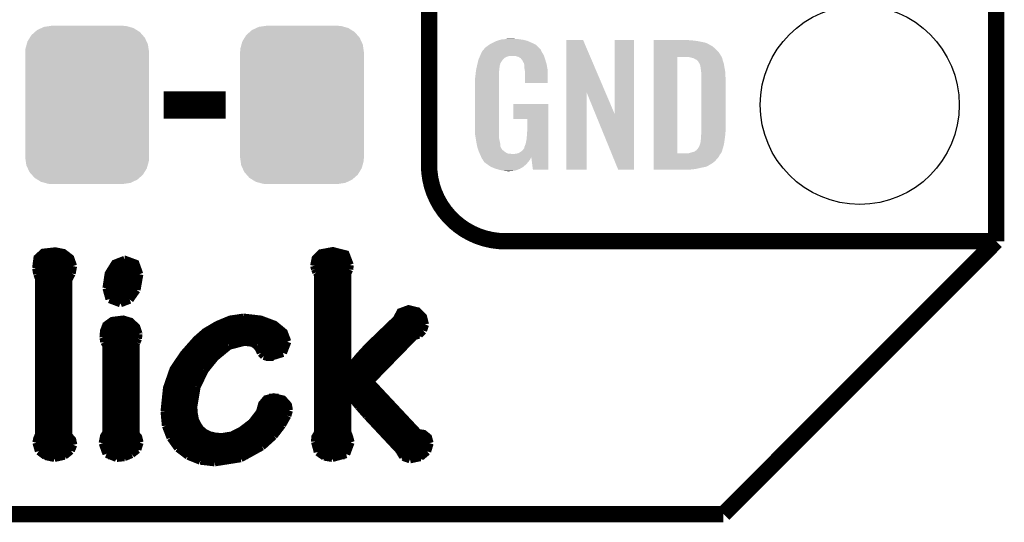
# Model space of a CAD drawing. Extents: x -0.05 to 0.95, y -0.15 to 1.54.
# Tile 14 of 44: x 0.59 to 0.95, y -0.15 to 0.03. Entities that reach past the tile are written whole.
import ezdxf

# ---------------------------------------------------------------- set-up
doc = ezdxf.new("R2010")
doc.units = 0
doc.layers.get('0').update_dxf_attribs({"linetype": 'CONTINUOUS'})
for name, color, linetype in [('HOD_CAP_2_CLICK_V101_GKO', 5, 'CONTINUOUS'), ('HOD_CAP_2_CLICK_V101_GTO', 14, 'CONTINUOUS'), ('HOD_CAP_2_CLICK_V101_GTS', 12, 'CONTINUOUS')]:
    doc.layers.add(name, color=color, linetype=linetype)

# ---------------------------------------------------------------- blocks, each defined once
blk = doc.blocks.new('CUSTOM_63')
for points in [[(-0.01584, 0.0286), (-0.01362, 0.02892), (0.01547, 0.0286), (0.01431, 0.02892)], [(-0.01362, 0.02892), (-0.0131, 0.029), (0.01431, 0.02892), (0.0131, 0.029)], [(-0.02103, 0.02464), (-0.02042, 0.02561), (0.02114, 0.02464), (0.02029, 0.02561)], [(-0.02042, 0.02561), (-0.01917, 0.02672), (0.02029, 0.02561), (0.01931, 0.02672)], [(-0.01917, 0.02672), (-0.01834, 0.02744), (0.01931, 0.02672), (0.01816, 0.02744)], [(-0.01834, 0.02744), (-0.01674, 0.02818), (0.01816, 0.02744), (0.01697, 0.02818)], [(-0.01674, 0.02818), (-0.01584, 0.0286), (0.01697, 0.02818), (0.01547, 0.0286)], [(-0.02262, 0.02061), (-0.0222, 0.02214), (0.02252, 0.02061), (0.0223, 0.02214)], [(-0.0222, 0.02214), (-0.02188, 0.02327), (0.0223, 0.02214), (0.02178, 0.02327)], [(-0.02188, 0.02327), (-0.02103, 0.02464), (0.02178, 0.02327), (0.02114, 0.02464)], [(-0.0227, 0.0194), (-0.02262, 0.02061), (0.0227, 0.0194), (0.02252, 0.02061)], [(-0.0227, -0.0194), (-0.0227, 0.0194), (0.0227, -0.0194), (0.0227, 0.0194)], [(-0.02252, -0.02061), (-0.0227, -0.0194), (0.02262, -0.02061), (0.0227, -0.0194)], [(-0.0223, -0.02214), (-0.02252, -0.02061), (0.0222, -0.02214), (0.02262, -0.02061)], [(-0.02178, -0.02327), (-0.0223, -0.02214), (0.02188, -0.02327), (0.0222, -0.02214)], [(-0.02114, -0.02464), (-0.02178, -0.02327), (0.02103, -0.02464), (0.02188, -0.02327)], [(-0.02029, -0.02561), (-0.02114, -0.02464), (0.02042, -0.02561), (0.02103, -0.02464)], [(-0.01931, -0.02672), (-0.02029, -0.02561), (0.01917, -0.02672), (0.02042, -0.02561)], [(-0.01816, -0.02744), (-0.01931, -0.02672), (0.01834, -0.02744), (0.01917, -0.02672)], [(-0.01697, -0.02818), (-0.01816, -0.02744), (0.01674, -0.02818), (0.01834, -0.02744)], [(-0.01547, -0.0286), (-0.01697, -0.02818), (0.01584, -0.0286), (0.01674, -0.02818)], [(-0.01431, -0.02892), (-0.01547, -0.0286), (0.01362, -0.02892), (0.01584, -0.0286)], [(-0.0131, -0.029), (-0.01431, -0.02892), (0.0131, -0.029), (0.01362, -0.02892)]]:
    blk.add_solid(points)
blk = doc.blocks.new('ROUND_15')
blk.add_circle((0, 0), 0.0365)

msp = doc.modelspace()

# ---------------------------------------------------------------- linework, layer by layer
at = {"layer": 'HOD_CAP_2_CLICK_V101_GKO', "const_width": 0.006}
for points in [[(0.95, -0.05), (0.95, 1.45)], [(0.85, -0.15), (0.95, -0.05)], [(-0.05, -0.15), (0.85, -0.15)]]:
    msp.add_lwpolyline(points, dxfattribs=at)
at = {"layer": 'HOD_CAP_2_CLICK_V101_GTO'}
for points, const_width in [([(0.742, -0.022), (0.742, 0.722)], 0.006), ([(0.6446, 0), (0.6674, 0)], 0.01), ([(0.77, -0.05), (0.95, -0.05)], 0.006), ([(0.8996, -0.05), (0.939, -0.05)], 0.006), ([(0.5979, -0.0599), (0.5984, -0.0561), (0.6005, -0.0542), (0.6049, -0.0537), (0.6079, -0.0543), (0.6104, -0.0562), (0.6114, -0.0591)], 0.003), ([(0.6999, -0.059), (0.7004, -0.0564), (0.7024, -0.0544), (0.7067, -0.0536), (0.7114, -0.0548), (0.7129, -0.0587)], 0.003), ([(0.5983, -0.0564), (0.6106, -0.0564)], 0.003), ([(0.6109, -0.0618), (0.6114, -0.0591)], 0.003), ([(0.6237, -0.0672), (0.6245, -0.0619), (0.6268, -0.0582), (0.6304, -0.0568)], 0.003), ([(0.6304, -0.0568), (0.6305, -0.0568), (0.6343, -0.0582), (0.6357, -0.0621)], 0.003), ([(0.6999, -0.059), (0.7002, -0.0602)], 0.003), ([(0.7004, -0.0564), (0.7125, -0.0564)], 0.003), ([(0.7127, -0.0603), (0.7129, -0.0587)], 0.003), ([(0.5979, -0.0594), (0.6114, -0.0594)], 0.003), ([(0.5979, -0.0599), (0.5983, -0.062)], 0.003), ([(0.5983, -0.062), (0.599, -0.0638)], 0.003), ([(0.5984, -0.0624), (0.6107, -0.0624)], 0.003), ([(0.6097, -0.0641), (0.6109, -0.0618)], 0.003), ([(0.6243, -0.0624), (0.6357, -0.0624)], 0.003), ([(0.6257, -0.0594), (0.6352, -0.0594)], 0.003), ([(0.6347, -0.0678), (0.6357, -0.0621)], 0.003), ([(0.7, -0.0594), (0.7128, -0.0594)], 0.003), ([(0.7002, -0.0602), (0.7007, -0.0614)], 0.003), ([(0.7002, -0.1235), (0.7003, -0.1218), (0.7013, -0.1201), (0.7013, -0.0622)], 0.003), ([(0.7007, -0.0614), (0.7013, -0.0622)], 0.003), ([(0.7013, -0.0624), (0.712, -0.0624)], 0.003), ([(0.712, -0.0617), (0.7127, -0.0603)], 0.003), ([(0.712, -0.0971), (0.712, -0.0617)], 0.003), ([(0.599, -0.1208), (0.599, -0.0638)], 0.003), ([(0.599, -0.0654), (0.6097, -0.0654)], 0.003), ([(0.6097, -0.1212), (0.6097, -0.0641)], 0.003), ([(0.6237, -0.0654), (0.6354, -0.0654)], 0.003), ([(0.7013, -0.0654), (0.712, -0.0654)], 0.003), ([(0.599, -0.0684), (0.6097, -0.0684)], 0.003), ([(0.6237, -0.0672), (0.6248, -0.0712)], 0.003), ([(0.6237, -0.0684), (0.6344, -0.0684)], 0.003), ([(0.6322, -0.0714), (0.6347, -0.0678)], 0.003), ([(0.7013, -0.0684), (0.712, -0.0684)], 0.003), ([(0.599, -0.0714), (0.6097, -0.0714)], 0.003), ([(0.6248, -0.0712), (0.6288, -0.0727)], 0.003), ([(0.6251, -0.0714), (0.6322, -0.0714)], 0.003), ([(0.6288, -0.0727), (0.6322, -0.0714)], 0.003), ([(0.7013, -0.0714), (0.712, -0.0714)], 0.003), ([(0.599, -0.0744), (0.6097, -0.0744)], 0.003), ([(0.7013, -0.0744), (0.712, -0.0744)], 0.003), ([(0.712, -0.0971), (0.7122, -0.0972), (0.7164, -0.0922), (0.7197, -0.0886), (0.7302, -0.0785), (0.7315, -0.076), (0.7345, -0.0749), (0.7378, -0.0757), (0.7398, -0.0778), (0.7405, -0.0805)], 0.003), ([(0.599, -0.0774), (0.6097, -0.0774)], 0.003), ([(0.599, -0.0804), (0.6097, -0.0804)], 0.003), ([(0.6226, -0.0853), (0.6228, -0.0829), (0.6236, -0.0808), (0.6258, -0.0792), (0.6298, -0.0787), (0.6325, -0.0795), (0.6346, -0.0815), (0.6354, -0.0839)], 0.003), ([(0.6239, -0.0804), (0.6336, -0.0804)], 0.003), ([(0.645, -0.1124), (0.6459, -0.1038), (0.6483, -0.0969), (0.6521, -0.0913), (0.6567, -0.0861), (0.6599, -0.0833), (0.6643, -0.0807), (0.6691, -0.0787), (0.6739, -0.078)], 0.003), ([(0.6648, -0.0804), (0.685, -0.0804)], 0.003), ([(0.6739, -0.078), (0.674, -0.078), (0.6802, -0.0787), (0.6853, -0.0806), (0.6887, -0.0834), (0.69, -0.0868)], 0.003), ([(0.7013, -0.0774), (0.712, -0.0774)], 0.003), ([(0.7013, -0.0804), (0.712, -0.0804)], 0.003), ([(0.7282, -0.0804), (0.7405, -0.0804)], 0.003), ([(0.7304, -0.0774), (0.7396, -0.0774)], 0.003), ([(0.7398, -0.0827), (0.7405, -0.0805)], 0.003), ([(0.599, -0.0834), (0.6097, -0.0834)], 0.003), ([(0.6227, -0.0834), (0.6354, -0.0834)], 0.003), ([(0.6352, -0.0857), (0.6354, -0.084)], 0.003), ([(0.6354, -0.084), (0.6354, -0.0839)], 0.003), ([(0.6598, -0.0834), (0.6887, -0.0834)], 0.003), ([(0.7013, -0.0834), (0.712, -0.0834)], 0.003), ([(0.7251, -0.0834), (0.7394, -0.0834)], 0.003), ([(0.7366, -0.0847), (0.7383, -0.0842)], 0.003), ([(0.7383, -0.0842), (0.7398, -0.0827)], 0.003), ([(0.599, -0.0864), (0.6097, -0.0864)], 0.003), ([(0.6226, -0.0853), (0.6229, -0.0869)], 0.003), ([(0.6227, -0.0864), (0.635, -0.0864)], 0.003), ([(0.6229, -0.0869), (0.6237, -0.0883)], 0.003), ([(0.6343, -0.0878), (0.6347, -0.087)], 0.003), ([(0.6343, -0.1206), (0.6343, -0.0878)], 0.003), ([(0.6347, -0.087), (0.6352, -0.0857)], 0.003), ([(0.6565, -0.0864), (0.6899, -0.0864)], 0.003), ([(0.6686, -0.0883), (0.6743, -0.0868)], 0.003), ([(0.6743, -0.0868), (0.6773, -0.0872)], 0.003), ([(0.6773, -0.0872), (0.6788, -0.0883)], 0.003), ([(0.6884, -0.0909), (0.69, -0.0868)], 0.003), ([(0.7013, -0.0864), (0.712, -0.0864)], 0.003), ([(0.7203, -0.1014), (0.7366, -0.0847)], 0.003), ([(0.722, -0.0864), (0.7349, -0.0864)], 0.003), ([(0.599, -0.0894), (0.6097, -0.0894)], 0.003), ([(0.6223, -0.124), (0.6228, -0.1215), (0.6237, -0.1201), (0.6237, -0.0883)], 0.003), ([(0.6237, -0.0894), (0.6343, -0.0894)], 0.003), ([(0.6537, -0.0894), (0.6669, -0.0894)], 0.003), ([(0.6635, -0.0925), (0.6686, -0.0883)], 0.003), ([(0.6788, -0.0883), (0.6797, -0.0895)], 0.003), ([(0.6796, -0.0894), (0.6894, -0.0894)], 0.003), ([(0.6797, -0.0895), (0.6803, -0.0909)], 0.003), ([(0.6803, -0.0909), (0.6814, -0.092)], 0.003), ([(0.6833, -0.0925), (0.6884, -0.0909)], 0.003), ([(0.7013, -0.0894), (0.712, -0.0894)], 0.003), ([(0.719, -0.0894), (0.732, -0.0894)], 0.003), ([(0.599, -0.0924), (0.6097, -0.0924)], 0.003), ([(0.6237, -0.0924), (0.6343, -0.0924)], 0.003), ([(0.6512, -0.0924), (0.6636, -0.0924)], 0.003), ([(0.6597, -0.0972), (0.6635, -0.0925)], 0.003), ([(0.6814, -0.092), (0.6833, -0.0925)], 0.003), ([(0.6822, -0.0924), (0.685, -0.0924)], 0.003), ([(0.7013, -0.0924), (0.712, -0.0924)], 0.003), ([(0.7163, -0.0924), (0.7291, -0.0924)], 0.003), ([(0.599, -0.0954), (0.6097, -0.0954)], 0.003), ([(0.599, -0.0984), (0.6097, -0.0984)], 0.003), ([(0.6237, -0.0954), (0.6343, -0.0954)], 0.003), ([(0.6237, -0.0984), (0.6343, -0.0984)], 0.003), ([(0.6476, -0.0984), (0.659, -0.0984)], 0.003), ([(0.6492, -0.0954), (0.661, -0.0954)], 0.003), ([(0.6567, -0.1034), (0.6597, -0.0972)], 0.003), ([(0.7013, -0.0954), (0.712, -0.0954)], 0.003), ([(0.7013, -0.0984), (0.7232, -0.0984)], 0.003), ([(0.7137, -0.0954), (0.7262, -0.0954)], 0.003), ([(0.599, -0.1014), (0.6097, -0.1014)], 0.003), ([(0.6237, -0.1014), (0.6343, -0.1014)], 0.003), ([(0.6465, -0.1014), (0.6575, -0.1014)], 0.003), ([(0.7013, -0.1014), (0.7203, -0.1014)], 0.003), ([(0.7203, -0.1014), (0.738, -0.1203), (0.74, -0.1206), (0.7416, -0.1219), (0.7422, -0.124)], 0.003), ([(0.599, -0.1044), (0.6097, -0.1044)], 0.003), ([(0.6237, -0.1044), (0.6343, -0.1044)], 0.003), ([(0.6457, -0.1044), (0.6564, -0.1044)], 0.003), ([(0.6555, -0.1107), (0.6567, -0.1034)], 0.003), ([(0.7013, -0.1044), (0.7231, -0.1044)], 0.003), ([(0.712, -0.1057), (0.7122, -0.1056)], 0.003), ([(0.712, -0.1199), (0.712, -0.1057)], 0.003), ([(0.7122, -0.1056), (0.7162, -0.1105)], 0.003), ([(0.599, -0.1074), (0.6097, -0.1074)], 0.003), ([(0.6237, -0.1074), (0.6343, -0.1074)], 0.003), ([(0.6452, -0.1074), (0.6557, -0.1074)], 0.003), ([(0.6555, -0.1107), (0.6557, -0.1132), (0.6561, -0.1154), (0.657, -0.1173), (0.6581, -0.1189), (0.6596, -0.1202), (0.6614, -0.1211), (0.6635, -0.1216), (0.6659, -0.1218), (0.6697, -0.1212), (0.6732, -0.1194), (0.677, -0.1165), (0.68, -0.1126), (0.6808, -0.1097), (0.6823, -0.1079), (0.685, -0.1072), (0.6884, -0.108), (0.6902, -0.11), (0.6906, -0.112)], 0.003), ([(0.6833, -0.1074), (0.6869, -0.1074)], 0.003), ([(0.7013, -0.1074), (0.712, -0.1074)], 0.003), ([(0.7136, -0.1074), (0.7259, -0.1074)], 0.003), ([(0.599, -0.1104), (0.6097, -0.1104)], 0.003), ([(0.599, -0.1134), (0.6097, -0.1134)], 0.003), ([(0.6237, -0.1104), (0.6343, -0.1104)], 0.003), ([(0.6237, -0.1134), (0.6343, -0.1134)], 0.003), ([(0.645, -0.1104), (0.6555, -0.1104)], 0.003), ([(0.645, -0.1124), (0.6455, -0.1176)], 0.003), ([(0.645, -0.1134), (0.6557, -0.1134)], 0.003), ([(0.6795, -0.1134), (0.6902, -0.1134)], 0.003), ([(0.6806, -0.1104), (0.6903, -0.1104)], 0.003), ([(0.69, -0.1139), (0.6906, -0.112)], 0.003), ([(0.7013, -0.1104), (0.712, -0.1104)], 0.003), ([(0.7013, -0.1134), (0.712, -0.1134)], 0.003), ([(0.7161, -0.1104), (0.7287, -0.1104)], 0.003), ([(0.7162, -0.1105), (0.7192, -0.1139)], 0.003), ([(0.7187, -0.1134), (0.7315, -0.1134)], 0.003), ([(0.599, -0.1164), (0.6097, -0.1164)], 0.003), ([(0.6237, -0.1164), (0.6343, -0.1164)], 0.003), ([(0.6453, -0.1164), (0.6565, -0.1164)], 0.003), ([(0.6771, -0.1164), (0.6887, -0.1164)], 0.003), ([(0.6881, -0.1173), (0.69, -0.1139)], 0.003), ([(0.7013, -0.1164), (0.712, -0.1164)], 0.003), ([(0.7192, -0.1139), (0.731, -0.1265)], 0.003), ([(0.7215, -0.1164), (0.7343, -0.1164)], 0.003), ([(0.599, -0.1194), (0.6097, -0.1194)], 0.003), ([(0.6237, -0.1194), (0.6343, -0.1194)], 0.003), ([(0.6343, -0.1206), (0.6353, -0.1218), (0.6358, -0.1238)], 0.003), ([(0.6455, -0.1176), (0.6472, -0.122)], 0.003), ([(0.6461, -0.1194), (0.6586, -0.1194)], 0.003), ([(0.6733, -0.1194), (0.6866, -0.1194)], 0.003), ([(0.685, -0.1213), (0.6881, -0.1173)], 0.003), ([(0.7013, -0.1194), (0.712, -0.1194)], 0.003), ([(0.712, -0.1199), (0.7127, -0.1218), (0.7132, -0.1237)], 0.003), ([(0.7243, -0.1194), (0.7371, -0.1194)], 0.003), ([(0.598, -0.1238), (0.5983, -0.1223), (0.599, -0.1208)], 0.003), ([(0.598, -0.1238), (0.5989, -0.1269)], 0.003), ([(0.5983, -0.1224), (0.6108, -0.1224)], 0.003), ([(0.6097, -0.1212), (0.6111, -0.1228), (0.6115, -0.1246)], 0.003), ([(0.6223, -0.124), (0.6237, -0.1279)], 0.003), ([(0.6225, -0.1224), (0.6355, -0.1224)], 0.003), ([(0.635, -0.1263), (0.6358, -0.1238)], 0.003), ([(0.6472, -0.122), (0.6499, -0.1258)], 0.003), ([(0.6474, -0.1224), (0.684, -0.1224)], 0.003), ([(0.6807, -0.1252), (0.685, -0.1213)], 0.003), ([(0.7002, -0.1224), (0.713, -0.1224)], 0.003), ([(0.7002, -0.1235), (0.7012, -0.1272)], 0.003), ([(0.7116, -0.128), (0.7132, -0.1237)], 0.003), ([(0.7271, -0.1224), (0.7418, -0.1224)], 0.003), ([(0.7413, -0.127), (0.7422, -0.124)], 0.003), ([(0.5982, -0.1254), (0.6114, -0.1254)], 0.003), ([(0.5989, -0.1269), (0.6013, -0.1287)], 0.003), ([(0.6082, -0.1286), (0.6106, -0.1267)], 0.003), ([(0.6106, -0.1267), (0.6115, -0.1246)], 0.003), ([(0.6224, -0.1254), (0.6355, -0.1254)], 0.003), ([(0.6237, -0.1279), (0.6274, -0.1294)], 0.003), ([(0.6329, -0.128), (0.635, -0.1263)], 0.003), ([(0.6496, -0.1254), (0.6804, -0.1254)], 0.003), ([(0.6499, -0.1258), (0.6536, -0.1286)], 0.003), ([(0.6729, -0.1295), (0.6807, -0.1252)], 0.003), ([(0.7004, -0.1254), (0.7131, -0.1254)], 0.003), ([(0.7012, -0.1272), (0.7036, -0.1289)], 0.003), ([(0.7299, -0.1254), (0.742, -0.1254)], 0.003), ([(0.731, -0.1265), (0.7325, -0.129)], 0.003), ([(0.7388, -0.1291), (0.7413, -0.127)], 0.003), ([(0.6006, -0.1284), (0.6086, -0.1284)], 0.003), ([(0.6013, -0.1287), (0.6046, -0.1294)], 0.003), ([(0.6046, -0.1294), (0.6082, -0.1286)], 0.003), ([(0.6242, -0.1284), (0.6323, -0.1284)], 0.003), ([(0.6274, -0.1294), (0.6302, -0.1291)], 0.003), ([(0.6302, -0.1291), (0.6329, -0.128)], 0.003), ([(0.6533, -0.1284), (0.6755, -0.1284)], 0.003), ([(0.6536, -0.1286), (0.6581, -0.1304)], 0.003), ([(0.6581, -0.1304), (0.6634, -0.131)], 0.003), ([(0.6634, -0.131), (0.6729, -0.1295)], 0.003), ([(0.7024, -0.1284), (0.7111, -0.1284)], 0.003), ([(0.7036, -0.1289), (0.7065, -0.1294)], 0.003), ([(0.7065, -0.1294), (0.7116, -0.128)], 0.003), ([(0.7319, -0.1284), (0.74, -0.1284)], 0.003), ([(0.7325, -0.129), (0.735, -0.1299)], 0.003), ([(0.735, -0.1299), (0.7388, -0.1291)], 0.003)]:
    msp.add_lwpolyline(points, dxfattribs=dict(at, const_width=const_width))
at = {"layer": 'HOD_CAP_2_CLICK_V101_GTO', "const_width": 0.006}
msp.add_lwpolyline([(0.742, -0.022, 0.414214), (0.77, -0.05)], format="xyb", dxfattribs=at)
at = {"layer": 'HOD_CAP_2_CLICK_V101_GTO'}
for points in [[(0.7633, 0.0215), (0.76399, 0.022), (0.7818, 0.0215), (0.7812, 0.022)], [(0.76399, 0.022), (0.7644, 0.0223), (0.7812, 0.022), (0.7806, 0.0223)], [(0.7644, 0.0223), (0.7654, 0.0228), (0.7806, 0.0223), (0.7796, 0.0228)], [(0.7654, 0.0228), (0.7658, 0.023), (0.7796, 0.0228), (0.77914, 0.023)], [(0.7658, 0.023), (0.7667, 0.0234), (0.77914, 0.023), (0.77823, 0.0234)], [(0.7667, 0.0234), (0.767, 0.0235), (0.77823, 0.0234), (0.778, 0.0235)], [(0.767, 0.0235), (0.7676, 0.0237), (0.778, 0.0235), (0.77715, 0.0237)], [(0.7676, 0.0237), (0.76827, 0.0239), (0.77715, 0.0237), (0.7763, 0.0239)], [(0.76827, 0.0239), (0.7686, 0.024), (0.7763, 0.0239), (0.77555, 0.024)], [(0.7686, 0.024), (0.7698, 0.0241), (0.77555, 0.024), (0.7748, 0.0241)], [(0.7698, 0.0241), (0.7704, 0.0242), (0.7748, 0.0241), (0.7742, 0.0242)], [(0.7704, 0.0242), (0.771, 0.0243), (0.7735, 0.0242), (0.7731, 0.0243)], [(0.7924, 0.0046), (0.7924, 0.0238), (0.80669, 0.0046), (0.7985, 0.0238)], [(0.7924, 0.0238), (0.7924, 0.0238), (0.7985, 0.0238), (0.7924, 0.0238)], [(0.8101, -0.0034), (0.8101, 0.0238), (0.8172, -0.0034), (0.8172, 0.0238)], [(0.8101, 0.0238), (0.8101, 0.0238), (0.8172, 0.0238), (0.8101, 0.0238)], [(0.8244, 0.0237), (0.8244, 0.0238), (0.8376, 0.0237), (0.8366, 0.0238)], [(0.8244, 0.0236), (0.8244, 0.0237), (0.8389, 0.0236), (0.8376, 0.0237)], [(0.8244, 0.0234), (0.8244, 0.0236), (0.8404, 0.0234), (0.8389, 0.0236)], [(0.8244, 0.0228), (0.8244, 0.0234), (0.8434, 0.0228), (0.8404, 0.0234)], [(0.8244, 0.0222), (0.8244, 0.0228), (0.8447, 0.0222), (0.8434, 0.0228)], [(0.8244, 0.0221), (0.8244, 0.0222), (0.8448, 0.0221), (0.8447, 0.0222)], [(0.8244, 0.0216), (0.8244, 0.0221), (0.8458, 0.0216), (0.8448, 0.0221)], [(0.76069, 0.0179), (0.76082, 0.0182), (0.7842, 0.0179), (0.7841, 0.0182)], [(0.76082, 0.0182), (0.7609, 0.0184), (0.7841, 0.0182), (0.78397, 0.0184)], [(0.7609, 0.0184), (0.7613, 0.0193), (0.78397, 0.0184), (0.7834, 0.0193)], [(0.7613, 0.0193), (0.7619, 0.0202), (0.7834, 0.0193), (0.783, 0.0202)], [(0.7619, 0.0202), (0.7619, 0.0203), (0.783, 0.0202), (0.7829, 0.0203)], [(0.7621, 0.0203), (0.76228, 0.0206), (0.7829, 0.0203), (0.7826, 0.0206)], [(0.76228, 0.0206), (0.7624, 0.0208), (0.7826, 0.0206), (0.7825, 0.0208)], [(0.7624, 0.0208), (0.7633, 0.0215), (0.7825, 0.0208), (0.7818, 0.0215)], [(0.8244, 0.021), (0.8244, 0.0216), (0.8465, 0.021), (0.8458, 0.0216)], [(0.8244, 0.0203), (0.8244, 0.021), (0.8472, 0.0203), (0.8465, 0.021)], [(0.8244, 0.0195), (0.8244, 0.0203), (0.8481, 0.0195), (0.8472, 0.0203)], [(0.8244, 0.0185), (0.8244, 0.0195), (0.8488, 0.0185), (0.8481, 0.0195)], [(0.8244, 0.0176), (0.8244, 0.0185), (0.84929, 0.0176), (0.8488, 0.0185)], [(0.7596, 0.0144), (0.75981, 0.0153), (0.76795, 0.0144), (0.7682, 0.0153)], [(0.75981, 0.0153), (0.76, 0.0161), (0.7682, 0.0153), (0.7687, 0.0161)], [(0.76, 0.0161), (0.7601, 0.0165), (0.7687, 0.0161), (0.76902, 0.0165)], [(0.7601, 0.0165), (0.76014, 0.0166), (0.76902, 0.0165), (0.7691, 0.0166)], [(0.76014, 0.0166), (0.76039, 0.0172), (0.7691, 0.0166), (0.7697, 0.0172)], [(0.76039, 0.0172), (0.76052, 0.0175), (0.7697, 0.0172), (0.7702, 0.0175)], [(0.76052, 0.0175), (0.76069, 0.0179), (0.7702, 0.0175), (0.7713, 0.0179)], [(0.76069, 0.0179), (0.76069, 0.0179), (0.7713, 0.0179), (0.7738, 0.0179)], [(0.7744, 0.0177), (0.7738, 0.0179), (0.78427, 0.0177), (0.7842, 0.0179)], [(0.7748, 0.0176), (0.7744, 0.0177), (0.7843, 0.0176), (0.78427, 0.0177)], [(0.7754, 0.0172), (0.7748, 0.0176), (0.78443, 0.0172), (0.7843, 0.0176)], [(0.7756, 0.0171), (0.7754, 0.0172), (0.78447, 0.0171), (0.78443, 0.0172)], [(0.77594, 0.0167), (0.7756, 0.0171), (0.7846, 0.0167), (0.78447, 0.0171)], [(0.7762, 0.0164), (0.77594, 0.0167), (0.78469, 0.0164), (0.7846, 0.0167)], [(0.7766, 0.0156), (0.7762, 0.0164), (0.78492, 0.0156), (0.78469, 0.0164)], [(0.7768, 0.0153), (0.7766, 0.0156), (0.78501, 0.0153), (0.78492, 0.0156)], [(0.7768, 0.015), (0.7768, 0.0153), (0.7851, 0.015), (0.78501, 0.0153)], [(0.7769, 0.0148), (0.7768, 0.015), (0.78514, 0.0148), (0.7851, 0.015)], [(0.7769, 0.0142), (0.7769, 0.0148), (0.78525, 0.0142), (0.78514, 0.0148)], [(0.8244, -0.0178), (0.8244, 0.0176), (0.8331, -0.0178), (0.8331, 0.0176)], [(0.8375, 0.0175), (0.8367, 0.0176), (0.84935, 0.0175), (0.84929, 0.0176)], [(0.83785, 0.0174), (0.8375, 0.0175), (0.8494, 0.0174), (0.84935, 0.0175)], [(0.8382, 0.0173), (0.83785, 0.0174), (0.84945, 0.0173), (0.8494, 0.0174)], [(0.8387, 0.0172), (0.8382, 0.0173), (0.8495, 0.0172), (0.84945, 0.0173)], [(0.8392, 0.017), (0.8387, 0.0172), (0.84955, 0.017), (0.8495, 0.0172)], [(0.8395, 0.0168), (0.8392, 0.017), (0.8496, 0.0168), (0.84955, 0.017)], [(0.8397, 0.0167), (0.8395, 0.0168), (0.84963, 0.0167), (0.8496, 0.0168)], [(0.8402, 0.0165), (0.8398, 0.0167), (0.84969, 0.0165), (0.84963, 0.0167)], [(0.8406, 0.0161), (0.8402, 0.0165), (0.8498, 0.0161), (0.84969, 0.0165)], [(0.8411, 0.0153), (0.8406, 0.0161), (0.85007, 0.0153), (0.8498, 0.0161)], [(0.84115, 0.0152), (0.8411, 0.0153), (0.8501, 0.0152), (0.85007, 0.0153)], [(0.8413, 0.0149), (0.84115, 0.0152), (0.85015, 0.0149), (0.8501, 0.0152)], [(0.8414, 0.0146), (0.8413, 0.0149), (0.8502, 0.0146), (0.85015, 0.0149)], [(0.8415, 0.0144), (0.8414, 0.0146), (0.85023, 0.0144), (0.8502, 0.0146)], [(0.75902, 0.0108), (0.75912, 0.0117), (0.7676, 0.0108), (0.7677, 0.0117)], [(0.75912, 0.0117), (0.75919, 0.0124), (0.7677, 0.0117), (0.7677, 0.0124)], [(0.75919, 0.0124), (0.7592, 0.0125), (0.7677, 0.0124), (0.76772, 0.0125)], [(0.7592, 0.0125), (0.75931, 0.013), (0.76772, 0.0125), (0.7678, 0.013)], [(0.75931, 0.013), (0.75941, 0.0135), (0.7678, 0.013), (0.7678, 0.0135)], [(0.75941, 0.0135), (0.75949, 0.0139), (0.7678, 0.0135), (0.7679, 0.0139)], [(0.75949, 0.0139), (0.75956, 0.0142), (0.7679, 0.0139), (0.7679, 0.0142)], [(0.75956, 0.0142), (0.7596, 0.0144), (0.7679, 0.0142), (0.76795, 0.0144)], [(0.777, 0.0134), (0.7769, 0.0142), (0.7854, 0.0134), (0.78525, 0.0142)], [(0.77708, 0.0129), (0.777, 0.0134), (0.7855, 0.0129), (0.7854, 0.0134)], [(0.7772, 0.0121), (0.77708, 0.0129), (0.7855, 0.0121), (0.7855, 0.0129)], [(0.7772, 0.008), (0.7772, 0.0121), (0.7855, 0.008), (0.7855, 0.0121)], [(0.8415, 0.0143), (0.8415, 0.0144), (0.85025, 0.0143), (0.85023, 0.0144)], [(0.84155, 0.014), (0.8415, 0.0143), (0.8503, 0.014), (0.85025, 0.0143)], [(0.8416, 0.0137), (0.84155, 0.014), (0.85036, 0.0137), (0.8503, 0.014)], [(0.84175, 0.0125), (0.8416, 0.0137), (0.8506, 0.0125), (0.85036, 0.0137)], [(0.8419, 0.0113), (0.84175, 0.0125), (0.85067, 0.0113), (0.8506, 0.0125)], [(0.8419, 0.0108), (0.8419, 0.0113), (0.8507, 0.0108), (0.85067, 0.0113)], [(0.7588, 0.0086), (0.7589, 0.0092), (0.7676, 0.0086), (0.7676, 0.0092)], [(0.7588, -0.0081), (0.7588, 0.0086), (0.7676, -0.0081), (0.7676, 0.0086)], [(0.7589, 0.0099), (0.759, 0.0106), (0.7676, 0.0099), (0.7676, 0.0106)], [(0.7589, 0.0092), (0.7589, 0.0099), (0.7676, 0.0092), (0.7676, 0.0099)], [(0.759, 0.0106), (0.75902, 0.0108), (0.7676, 0.0106), (0.7676, 0.0108)], [(0.8419, 0.009), (0.8419, 0.0108), (0.8508, 0.009), (0.8507, 0.0108)], [(0.8419, -0.0093), (0.8419, 0.009), (0.8508, -0.0093), (0.8508, 0.009)], [(0.7924, -0.0238), (0.7924, 0.0046), (0.7998, -0.0238), (0.7998, 0.0046)], [(0.80306, -0.0034), (0.7998, 0.0046), (0.8101, -0.0034), (0.80669, 0.0046)], [(0.7729, -0.0052), (0.7729, 0.0003), (0.7857, -0.0052), (0.7857, 0.0003)], [(0.7729, 0.0003), (0.7729, 0.0003), (0.7857, 0.0003), (0.7729, 0.0003)], [(0.8114, -0.0238), (0.80306, -0.0034), (0.8172, -0.0238), (0.8172, -0.0034)], [(0.778, -0.0096), (0.778, -0.0052), (0.7857, -0.0096), (0.7857, -0.0052)], [(0.75889, -0.0106), (0.7588, -0.0081), (0.7676, -0.0106), (0.7676, -0.0081)], [(0.7589, -0.0109), (0.75889, -0.0106), (0.76764, -0.0109), (0.7676, -0.0106)], [(0.7779, -0.0111), (0.778, -0.0096), (0.7857, -0.0111), (0.7857, -0.0096)], [(0.8418, -0.011), (0.84186, -0.0103), (0.85064, -0.011), (0.8507, -0.0103)], [(0.84186, -0.0103), (0.8419, -0.0099), (0.8507, -0.0103), (0.85074, -0.0099)], [(0.8419, -0.0099), (0.8419, -0.0093), (0.85074, -0.0099), (0.8508, -0.0093)], [(0.75898, -0.0114), (0.7589, -0.0109), (0.7677, -0.0114), (0.76764, -0.0109)], [(0.75912, -0.0123), (0.75898, -0.0114), (0.7677, -0.0123), (0.7677, -0.0114)], [(0.75927, -0.0132), (0.75912, -0.0123), (0.7679, -0.0132), (0.7677, -0.0123)], [(0.7593, -0.0134), (0.75927, -0.0132), (0.76794, -0.0134), (0.7679, -0.0132)], [(0.75946, -0.0142), (0.7593, -0.0134), (0.7681, -0.0142), (0.76794, -0.0134)], [(0.75968, -0.0153), (0.75946, -0.0142), (0.7682, -0.0153), (0.7681, -0.0142)], [(0.7771, -0.0151), (0.7774, -0.0144), (0.7857, -0.0151), (0.7857, -0.0144)], [(0.7774, -0.0144), (0.7776, -0.0135), (0.7857, -0.0144), (0.7857, -0.0135)], [(0.7776, -0.0135), (0.7778, -0.0124), (0.7857, -0.0135), (0.7857, -0.0124)], [(0.7778, -0.0124), (0.7779, -0.0111), (0.7857, -0.0124), (0.7857, -0.0111)], [(0.8411, -0.0152), (0.8414, -0.0143), (0.84996, -0.0152), (0.8502, -0.0143)], [(0.8414, -0.0143), (0.8415, -0.014), (0.8502, -0.0143), (0.85024, -0.014)], [(0.8415, -0.0139), (0.8416, -0.0136), (0.85026, -0.0139), (0.8503, -0.0136)], [(0.8415, -0.014), (0.8415, -0.0139), (0.85024, -0.014), (0.85026, -0.0139)], [(0.8416, -0.0132), (0.8417, -0.0127), (0.85036, -0.0132), (0.85043, -0.0127)], [(0.8416, -0.0136), (0.8416, -0.0132), (0.8503, -0.0136), (0.85036, -0.0132)], [(0.8417, -0.0127), (0.8418, -0.0119), (0.85043, -0.0127), (0.85054, -0.0119)], [(0.8418, -0.0115), (0.8418, -0.011), (0.8506, -0.0115), (0.85064, -0.011)], [(0.8418, -0.0119), (0.8418, -0.0115), (0.85054, -0.0119), (0.8506, -0.0115)], [(0.7597, -0.0154), (0.75968, -0.0153), (0.76825, -0.0154), (0.7682, -0.0153)], [(0.75991, -0.0161), (0.7597, -0.0154), (0.7686, -0.0161), (0.76825, -0.0154)], [(0.75994, -0.0162), (0.75991, -0.0161), (0.7687, -0.0162), (0.7686, -0.0161)], [(0.76, -0.0164), (0.75994, -0.0162), (0.7688, -0.0164), (0.7687, -0.0162)], [(0.76011, -0.0167), (0.76, -0.0164), (0.7692, -0.0167), (0.7688, -0.0164)], [(0.76023, -0.017), (0.76011, -0.0167), (0.7695, -0.017), (0.7692, -0.0167)], [(0.7603, -0.0172), (0.76023, -0.017), (0.7698, -0.0172), (0.7695, -0.017)], [(0.76039, -0.0174), (0.7603, -0.0172), (0.7701, -0.0174), (0.7698, -0.0172)], [(0.76056, -0.0178), (0.76039, -0.0174), (0.7708, -0.0178), (0.7701, -0.0174)], [(0.7606, -0.0179), (0.76056, -0.0178), (0.7717, -0.0179), (0.7708, -0.0178)], [(0.76065, -0.018), (0.7606, -0.0179), (0.7727, -0.018), (0.7717, -0.0179)], [(0.7609, -0.0185), (0.76065, -0.018), (0.7857, -0.0185), (0.7857, -0.018)], [(0.7732, -0.018), (0.7737, -0.0179), (0.7857, -0.018), (0.7857, -0.0179)], [(0.7737, -0.0179), (0.7744, -0.0178), (0.7857, -0.0179), (0.7857, -0.0178)], [(0.7744, -0.0178), (0.775, -0.0176), (0.7857, -0.0178), (0.7857, -0.0176)], [(0.775, -0.0176), (0.7756, -0.0172), (0.7857, -0.0176), (0.7857, -0.0172)], [(0.7756, -0.0172), (0.7763, -0.0167), (0.7857, -0.0172), (0.7857, -0.0167)], [(0.7763, -0.0167), (0.7768, -0.016), (0.7857, -0.0167), (0.7857, -0.016)], [(0.7768, -0.016), (0.7769, -0.0159), (0.7857, -0.016), (0.7857, -0.0159)], [(0.7769, -0.0156), (0.7771, -0.0151), (0.7857, -0.0156), (0.7857, -0.0151)], [(0.7769, -0.0159), (0.7769, -0.0156), (0.7857, -0.0159), (0.7857, -0.0156)], [(0.8244, -0.0182), (0.8244, -0.0178), (0.8487, -0.0182), (0.84902, -0.0178)], [(0.8244, -0.0178), (0.8244, -0.0178), (0.8362, -0.0178), (0.8331, -0.0178)], [(0.8362, -0.0178), (0.8368, -0.0177), (0.84902, -0.0178), (0.8491, -0.0177)], [(0.8373, -0.0177), (0.8394, -0.0171), (0.8491, -0.0177), (0.8494, -0.0171)], [(0.8394, -0.0171), (0.8399, -0.0167), (0.8494, -0.0171), (0.84952, -0.0167)], [(0.84, -0.0167), (0.8401, -0.0166), (0.84952, -0.0167), (0.84955, -0.0166)], [(0.8401, -0.0166), (0.8406, -0.016), (0.84955, -0.0166), (0.84974, -0.016)], [(0.8406, -0.016), (0.84072, -0.0158), (0.84974, -0.016), (0.8498, -0.0158)], [(0.84072, -0.0158), (0.8411, -0.0152), (0.8498, -0.0158), (0.84996, -0.0152)], [(0.7611, -0.0191), (0.7609, -0.0185), (0.7857, -0.0191), (0.7857, -0.0185)], [(0.76112, -0.01914), (0.7611, -0.0191), (0.7857, -0.01914), (0.7857, -0.0191)], [(0.76115, -0.0192), (0.76112, -0.01914), (0.7795, -0.0192), (0.7795, -0.01914)], [(0.7612, -0.0193), (0.76115, -0.0192), (0.7794, -0.0193), (0.7795, -0.0192)], [(0.7613, -0.0195), (0.7612, -0.0193), (0.77931, -0.0195), (0.7794, -0.0193)], [(0.76163, -0.02), (0.7613, -0.0195), (0.7791, -0.02), (0.77931, -0.0195)], [(0.7617, -0.0201), (0.76163, -0.02), (0.77902, -0.0201), (0.7791, -0.02)], [(0.7618, -0.0202), (0.7617, -0.0201), (0.77895, -0.0202), (0.77902, -0.0201)], [(0.7618, -0.0203), (0.7618, -0.0202), (0.77887, -0.0203), (0.77895, -0.0202)], [(0.76216, -0.0208), (0.7618, -0.0203), (0.7785, -0.0208), (0.77887, -0.0203)], [(0.7623, -0.021), (0.76216, -0.0208), (0.77832, -0.021), (0.7785, -0.0208)], [(0.7631, -0.0216), (0.7623, -0.021), (0.77779, -0.0216), (0.77832, -0.021)], [(0.76324, -0.0217), (0.7631, -0.0216), (0.7777, -0.0217), (0.77779, -0.0216)], [(0.7801, -0.0238), (0.7795, -0.01914), (0.7857, -0.0238), (0.7857, -0.01914)], [(0.8244, -0.019), (0.8244, -0.0182), (0.8483, -0.019), (0.8487, -0.0182)], [(0.8244, -0.0206), (0.8244, -0.019), (0.8469, -0.0206), (0.8483, -0.019)], [(0.8244, -0.0214), (0.8244, -0.0206), (0.8459, -0.0214), (0.8469, -0.0206)], [(0.8244, -0.0221), (0.8244, -0.0214), (0.8447, -0.0221), (0.8459, -0.0214)], [(0.7645, -0.0226), (0.76324, -0.0217), (0.77671, -0.0226), (0.7777, -0.0217)], [(0.76473, -0.0227), (0.7645, -0.0226), (0.7766, -0.0227), (0.77671, -0.0226)], [(0.7661, -0.0233), (0.76473, -0.0227), (0.77555, -0.0233), (0.7766, -0.0227)], [(0.76678, -0.0235), (0.7661, -0.0233), (0.7752, -0.0235), (0.77555, -0.0233)], [(0.7678, -0.0238), (0.76678, -0.0235), (0.77435, -0.0238), (0.7752, -0.0235)], [(0.7692, -0.0241), (0.7678, -0.0238), (0.7735, -0.0241), (0.77435, -0.0238)], [(0.7698, -0.0242), (0.7692, -0.0241), (0.7725, -0.0242), (0.7735, -0.0241)], [(0.7708, -0.0243), (0.7704, -0.0242), (0.7715, -0.0243), (0.7725, -0.0242)], [(0.8244, -0.0222), (0.8244, -0.0221), (0.8446, -0.0222), (0.8447, -0.0221)], [(0.8244, -0.0224), (0.8244, -0.0222), (0.8442, -0.0224), (0.8446, -0.0222)], [(0.8244, -0.0227), (0.8244, -0.0224), (0.8435, -0.0227), (0.8442, -0.0224)], [(0.8244, -0.0229), (0.8244, -0.0227), (0.8424, -0.0229), (0.8435, -0.0227)], [(0.8244, -0.0232), (0.8244, -0.0229), (0.8411, -0.0232), (0.8424, -0.0229)], [(0.8244, -0.0235), (0.8244, -0.0232), (0.8397, -0.0235), (0.8411, -0.0232)], [(0.8244, -0.0237), (0.8244, -0.0235), (0.8379, -0.0237), (0.8397, -0.0235)], [(0.8244, -0.0238), (0.8244, -0.0237), (0.83602, -0.0238), (0.8379, -0.0237)], [(0.836, -0.0238), (0.8244, -0.0238), (0.836, -0.0238), (0.83602, -0.0238)]]:
    msp.add_solid(points, dxfattribs=at)

# ---------------------------------------------------------------- block references
at = {"layer": 'HOD_CAP_2_CLICK_V101_GTS'}
for name, p in [('ROUND_15', (0.9, 0)), ('CUSTOM_63', (0.6166, 0)), ('CUSTOM_63', (0.6954, 0))]:
    msp.add_blockref(name, p, dxfattribs=at)

doc.saveas('drawing.dxf')
